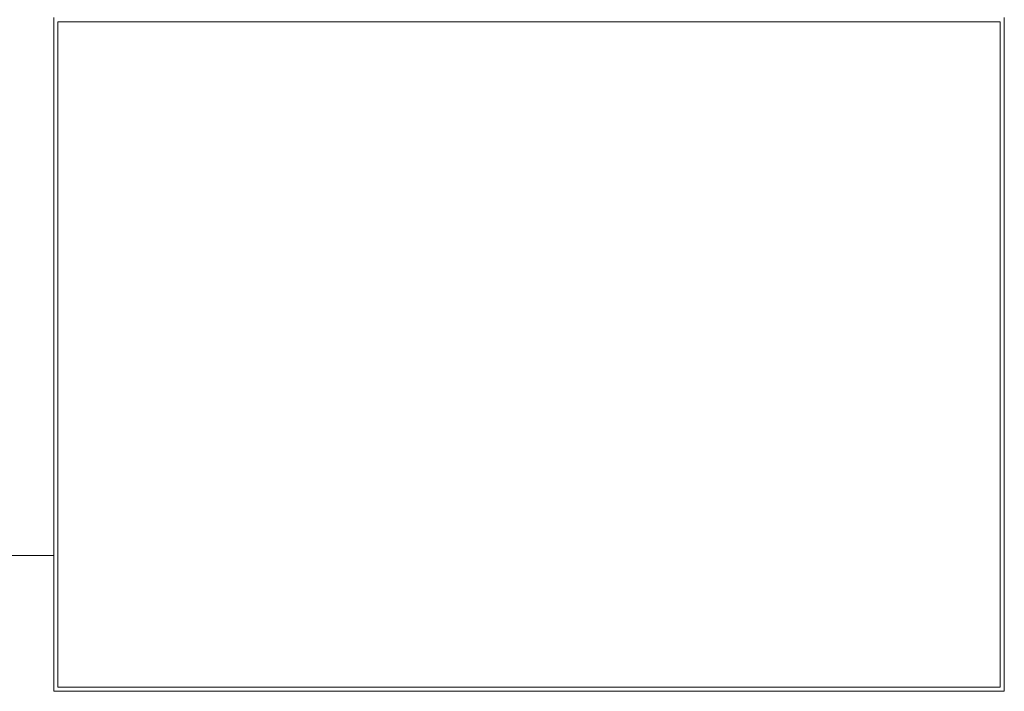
# Model space of a CAD drawing. Header units: metres. Extents: x 1.8 to 43.6, y -74.3 to -47.
# Tile 5 of 256: x 6.351 to 7.062, y -71.45 to -70.965. Entities that reach past the tile are written whole.
import ezdxf

# ---------------------------------------------------------------- set-up
doc = ezdxf.new("R2010")
doc.units = ezdxf.units.M
doc.layers.add('A-GENM', color=7, linetype='Continuous', lineweight=18)
doc.layers.add('S-BEAM', color=7, linetype='Continuous', lineweight=18)

# ---------------------------------------------------------------- blocks, each defined once
blk = doc.blocks.new('Grupo1_TIP_19dez18_BebedouroRefrig_BebedouroIndustrial100litros_ABDI-MDIC - Grupo1_TIP_19dez18_BebedouroRefrig_BebedouroIndustrial100litros_ABDI-MDIC-5384539-TÉRREO _0_32m - FRIGORÍFICA')
at = {"layer": 'A-GENM', "color": 253, "true_color": 0xaaaaaa}
for p, q in [((0.343, 0.243), (-0.343, 0.243)), ((-0.343, 0.243), (-0.343, -0.243)), ((0.343, -0.243), (0.343, 0.243)), ((-0.34, -0.24), (-0.34, 0.24)), ((-0.34, 0.24), (0.34, 0.24)), ((0.34, 0.24), (-0.34, 0.24)), ((-0.34, 0.24), (-0.34, -0.24)), ((0.34, 0.24), (0.34, -0.24)), ((0.34, -0.24), (0.34, 0.24)), ((0.34, -0.24), (-0.34, -0.24)), ((-0.34, -0.24), (0.34, -0.24))]:
    blk.add_line(p, q, dxfattribs=at)
blk = doc.blocks.new('4 GRE - ESCOLA DE CINEMA E AUDIOVISUAL CINE REX R07_rvt-1-TÉRREO _0_32m - FRIGORÍFICA')
at = {"layer": 'S-BEAM', "color": 253, "true_color": 0xaaaaaa}
blk.add_line((6.37567, -71.35198), (6.06945, -71.35198), dxfattribs=at)
at = {"layer": 'A-GENM', "color": 253, "lineweight": 18, "true_color": 0xaaaaaa, "rotation": 180}
blk.add_blockref('Grupo1_TIP_19dez18_BebedouroRefrig_BebedouroIndustrial100litros_ABDI-MDIC - Grupo1_TIP_19dez18_BebedouroRefrig_BebedouroIndustrial100litros_ABDI-MDIC-5384539-TÉRREO _0_32m - FRIGORÍFICA', (6.71867, -71.20694), dxfattribs=at)

msp = doc.modelspace()

# ---------------------------------------------------------------- block references
at = {"lineweight": 5}
msp.add_blockref('4 GRE - ESCOLA DE CINEMA E AUDIOVISUAL CINE REX R07_rvt-1-TÉRREO _0_32m - FRIGORÍFICA', (0, 0), dxfattribs=at)

doc.saveas('drawing.dxf')
